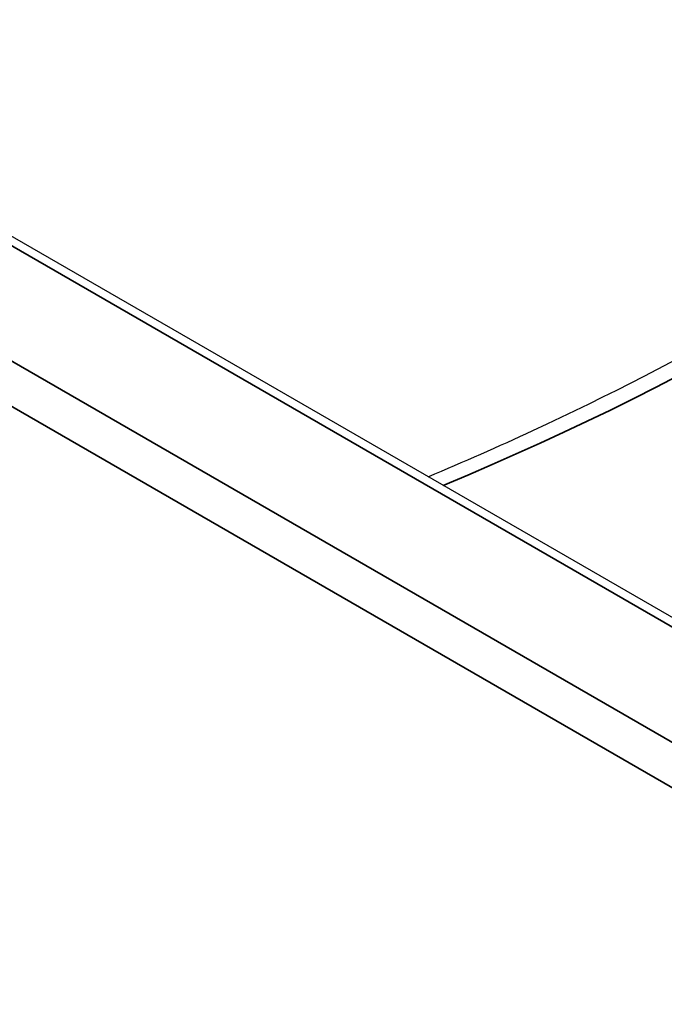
# Model space of a CAD drawing. Header units: millimetres. Extents: x -12192 to 12192, y -600 to 5895.
# Tile 31 of 118: x 3072.58 to 3079.14, y 1554.15 to 1564.17. Entities that reach past the tile are written whole.
import ezdxf

# ---------------------------------------------------------------- set-up
doc = ezdxf.new("R2010")
doc.units = ezdxf.units.MM
doc.header["$LTSCALE"] = 20
doc.layers.add('_Sichtbarkanten', color=7, linetype='Continuous', lineweight=25)
doc.layers.add('Sichtbar schmal (ISO)', color=7, linetype='Continuous', lineweight=35)

msp = doc.modelspace()

# ---------------------------------------------------------------- linework, layer by layer
at = {"layer": '_Sichtbarkanten'}
for p, q in [((3271.086, 1447.313), (2828.808, 1702.663)), ((3269.408, 1446.549), (2827.365, 1701.762))]:
    msp.add_line(p, q, dxfattribs=at)
msp.add_open_spline([(3076.739, 1559.52), (3077.101, 1559.671), (3077.457, 1559.828), (3079.35, 1560.705), (3080.754, 1561.516), (3083.214, 1563.286), (3084.269, 1564.245), (3085.985, 1566.256), (3086.645, 1567.308), (3087.098, 1568.381)], degree=3, knots=[2.9830039, 2.9830039, 2.9830039, 2.9830039, 3.0323343, 3.0323343, 3.250851, 3.250851, 3.4693676, 3.4693676, 3.6878842, 3.6878842, 3.6878842, 3.6878842], dxfattribs=at)
at = {"layer": 'Sichtbar schmal (ISO)'}
for p, q in [((3270.943, 1447.299), (2828.665, 1702.649)), ((2827.64, 1702.066), (3269.933, 1446.708)), ((3269.426, 1446.538), (2827.438, 1701.72))]:
    msp.add_line(p, q, dxfattribs=at)
msp.add_ellipse((3060.71, 1572.413), major_axis=(27.702, 0), ratio=0.57735, start_param=5.336214, end_param=6.044079, dxfattribs=at)

doc.saveas('drawing.dxf')
